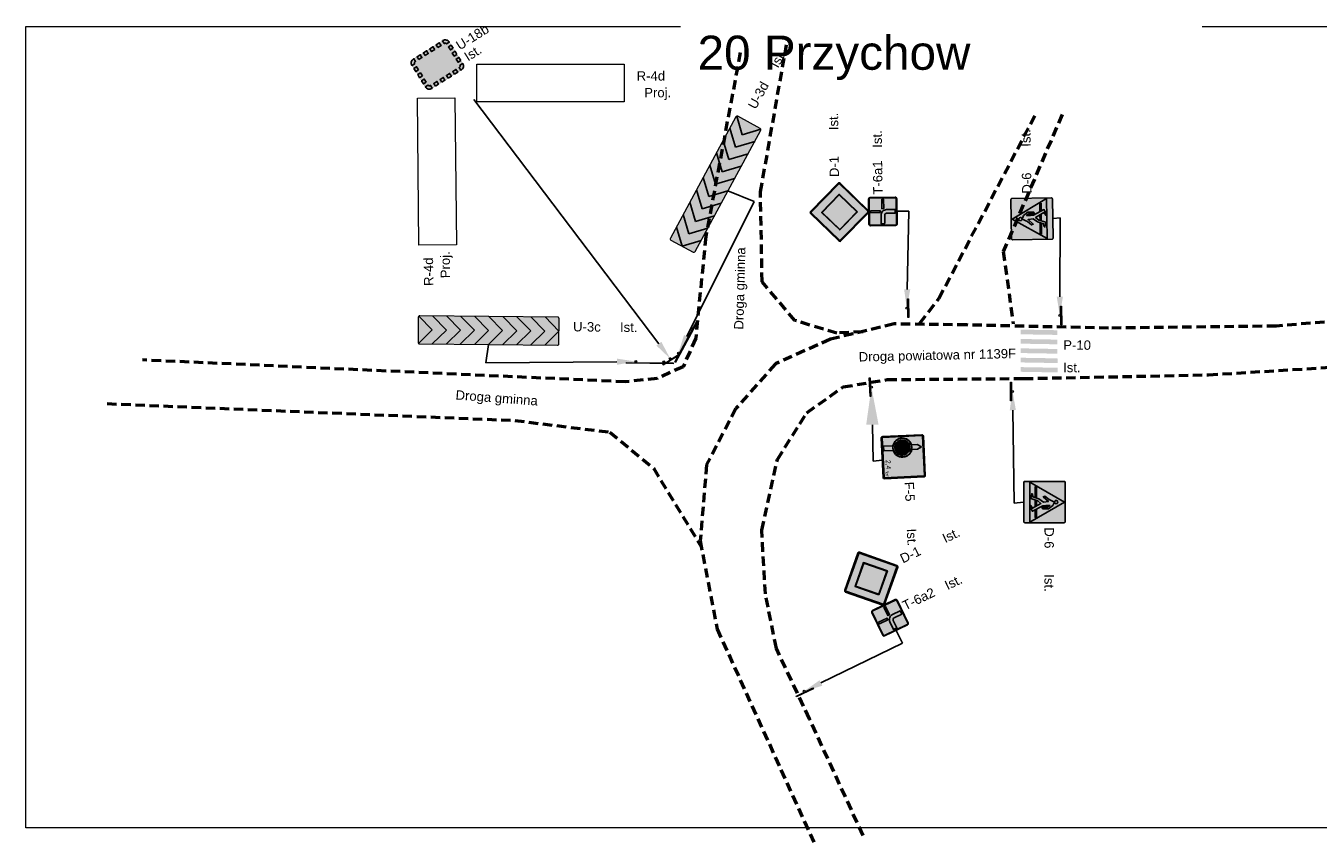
# Model space of a CAD drawing. Header units: millimetres. Extents: x -32728 to 3439, y -21222 to 1675.
# Tile 18 of 49: x 2292 to 2430, y -715 to -628. Entities that reach past the tile are written whole.
import ezdxf
from ezdxf import colors
from ezdxf.entities.mleader import LeaderData, LeaderLine
from ezdxf.enums import TextEntityAlignment as Align
from ezdxf.math import Vec2, Vec3

# ---------------------------------------------------------------- set-up
doc = ezdxf.new("R2010")
doc.units = ezdxf.units.MM
doc.linetypes.add('2', pattern=[1.5, 1, -0.5])
doc.layers.add('0  podklady', color=250, linetype='Continuous', lineweight=5, plot=False)
doc.layers.add('0 pomoc', color=61, linetype='Continuous', lineweight=30, plot=False)
for name, color, linetype, true_color in [('0_', 7, 'Continuous', 0x000000), ('ZWTraffic_Grey_0_0_0', 7, 'Continuous', 0x000000), ('ZWTraffic_Grey_1', 7, 'Continuous', 0x4c4c4c), ('ZWTraffic_Grey_2', 7, 'Continuous', 0xe1e1e1), ('ZWTraffic_Grey_255_255_255', 7, 'Continuous', 0xffffff), ('ZWTraffic_Grey_40', 7, 'Continuous', 0xbcbcbc), ('ZWTraffic_Grey_5', 7, 'Continuous', 0x1d1d1d)]:
    doc.layers.add(name, color=color, linetype=linetype, true_color=true_color)
doc.layers.add('10 znaki pionowe istniejące', color=251, linetype='Continuous', lineweight=15)
doc.layers.add('10 znaki pionowe projektowane', color=1, linetype='Continuous', lineweight=15)
doc.layers.add('2 krawedz jezdni', color=7, linetype='2', lineweight=50, true_color=0x000000)
doc.layers.add('4 wymiary', color=7, linetype='Continuous', lineweight=15, true_color=0x000000)
doc.styles.add('Drogowy', font='Drogowa.ttf')
doc.styles.add('plan', font='arial.ttf', dxfattribs={"height": 1})
doc.styles.get("Standard").update_dxf_attribs({"font": 'arial.ttf'})
picture_1 = doc.add_image_def('image25.png', size_in_pixel=(1885, 888))
picture_2 = doc.add_image_def('image89.png', size_in_pixel=(2967, 756))
picture_3 = doc.add_image_def('image90.png', size_in_pixel=(2967, 756))

# ---------------------------------------------------------------- blocks, each defined once
blk = doc.blocks.new('P_Opis_Poziome')
for tag, p in [('SYMBOL', (0, 0)), ('DŁUGOŚĆ', (0, -1.2)), ('STAN', (0, -2.4))]:
    blk.add_attdef(tag, p, '', height=1)
at = {"flags": 1}
for tag, p in [('Powierzchnia', (0, -3.6)), ('Powierzchnia_na_mb', (0, -4.8))]:
    blk.add_attdef(tag, p, '', height=1, dxfattribs=at)
blk = doc.blocks.new('Słupek')
h = blk.add_hatch(color=256)
h.paths.add_polyline_path([(-50, -5), (0, -5), (50, -5), (50, -10), (-50, -10)])
h.paths.add_polyline_path([(5, 0, 1), (-5, 0, 1)])
at = {"color": 7}
blk.add_lwpolyline([(-50, -5), (50, -5), (50, -10), (-50, -10)], close=True, dxfattribs=at)
blk.add_circle((0, 0), 5, dxfattribs=at)
blk = doc.blocks.new('P_Opis_Pionowe')
at = {"flags": 1}
for tag, p in [('Wielkość', (0, -1.2)), ('Odblaskowość', (0, -2.4)), ('Aktywny', (0, -3.6)), ('Ilość', (0, -4.8)), ('Dodatkowe', (0, -6)), ('Kilometraż', (0, -7.2)), ('NrDrogi', (0, -8.4))]:
    blk.add_attdef(tag, p, '', height=1, dxfattribs=at)
for tag, p in [('Symbol', (0, 0)), ('Stan', (5, 0))]:
    blk.add_attdef(tag, p, '', height=1)
blk = doc.blocks.new('D-6_')
at = {"layer": 'ZWTraffic_Grey_0_0_0'}
h = blk.add_hatch(color=256, dxfattribs=at)
h.dxf.hatch_style = 1
h.paths.add_polyline_path([(-175, 195), (-175, 177), (-74, 158), (-27, 306), (31, 373), (133, 194), (73, 157), (135, 157), (195, 192), (79, 414), (72, 481), (72, 565), (108, 517), (108, 393), (144, 414), (144, 535), (72, 628), (0, 661), (-54, 547), (-128, 461), (-111, 424), (-14, 535), (0, 427), (-67, 333), (-110, 204)])
h.paths.add_polyline_path([(-331, 252), (-317, 279), (-97, 279), (-106, 252)])
h.paths.add_polyline_path([(36, 697, 2.414214), (0, 661, 0.414214)])
h.paths.add_polyline_path([(162, 279), (176, 252), (331, 252), (317, 279)])
h.paths.add_polyline_path([(-33, 252), (-24, 279), (72, 279), (88, 252)])
at = {"layer": 'ZWTraffic_Grey_255_255_255'}
h = blk.add_hatch(color=256, dxfattribs=at)
h.dxf.hatch_style = 1
h.paths.add_polyline_path([(-450, 30, 0.414214), (-420, 0), (0, 0), (420, 0, 0.414214), (450, 30), (450, 870, 0.414214), (420, 900), (-420, 900, 0.414214), (-450, 870)])
h.paths.add_polyline_path([(-441, 30, 0.414214), (-420, 9), (420, 9, 0.414214), (441, 30), (441, 870, 0.414214), (420, 891), (-420, 891, 0.414214), (-441, 870)], flags=16)
h.paths.add_polyline_path([(-390, 240), (-390, 795), (-240, 795), (-240, 613), (90, 613), (90, 878), (293, 878), (293, 22), (90, 22), (90, 422), (-240, 422), (-240, 240)], flags=0)
h.paths.add_polyline_path([(-382, 248), (-382, 788), (-247, 788), (-247, 613), (-247, 248)], flags=0)
h = blk.add_hatch(color=256, dxfattribs=at)
h.dxf.hatch_style = 1
h.paths.add_polyline_path([(-426, 135), (0, 876), (426, 135)])
at = {"layer": 'ZWTraffic_Grey_5'}
h = blk.add_hatch(color=256, dxfattribs=at)
h.dxf.hatch_style = 1
h.paths.add_polyline_path([(-420, 9), (420, 9, 0.414214), (441, 30), (441, 870, 0.414214), (420, 891), (-420, 891, 0.414214), (-441, 870), (-441, 30, 0.414214)])
at = {"layer": 'ZWTraffic_Grey_0_0_0'}
for points in [[(-175, 195), (-175, 177), (-74, 158), (-27, 306), (31, 373), (133, 194), (73, 157), (135, 157), (195, 192), (79, 414), (72, 481), (72, 565), (108, 517), (108, 393), (144, 414), (144, 535), (72, 628), (0, 661), (-54, 547), (-128, 461), (-111, 424), (-14, 535), (0, 427), (-67, 333), (-110, 204)], [(-331, 252), (-317, 279), (-97, 279), (-106, 252)], [(-33, 252), (-24, 279), (72, 279), (88, 252)], [(162, 279), (176, 252), (331, 252), (317, 279)]]:
    blk.add_lwpolyline(points, close=True, dxfattribs=at)
blk.add_lwpolyline([(36, 697, 2.414214), (0, 661, 0.414214)], format="xyb", close=True, dxfattribs=at)
at = {"layer": 'ZWTraffic_Grey_255_255_255'}
blk.add_lwpolyline([(-420, 9), (420, 9, 0.414214), (441, 30), (441, 870, 0.414214), (420, 891), (-420, 891, 0.414214), (-441, 870), (-441, 30, 0.414214), (-420, 9)], format="xyb", close=True, dxfattribs=at)
blk.add_lwpolyline([(-426, 135), (0, 876), (426, 135)], close=True, dxfattribs=at)
at = {"layer": 'ZWTraffic_Grey_5', "const_width": 5}
blk.add_lwpolyline([(-420, 0), (420, 0, 0.414214), (450, 30), (450, 870, 0.414214), (420, 900), (-420, 900, 0.414214), (-450, 870), (-450, 30, 0.414214)], format="xyb", close=True, dxfattribs=at)
blk = doc.blocks.new('T-6a1_')
at = {"layer": 'ZWTraffic_Grey_0_0_0'}
h = blk.add_hatch(color=256, dxfattribs=at)
h.dxf.hatch_style = 1
h.paths.add_polyline_path([(-300, 30), (-300, 570, -0.414214), (-270, 600), (270, 600, -0.414214), (300, 570), (300, 30, -0.414214), (270, 0), (-270, 0, -0.414214)])
h.paths.add_polyline_path([(-290, 30), (-290, 570, -0.414214), (-270, 590), (270, 590, -0.414214), (290, 570), (290, 30, -0.414214), (270, 10), (-270, 10, -0.414214)], flags=16)
h.paths.add_polyline_path([(-260, 260), (-80, 260, -0.414214), (-40, 220), (-40, 40), (40, 40), (40, 220, 0.414214), (-80, 340), (-260, 340)], flags=0)
h.paths.add_polyline_path([(-20, 360), (20, 360), (20, 560), (-20, 560)], flags=0)
h.paths.add_polyline_path([(60, 280), (260, 280), (260, 320), (60, 320)], flags=0)
h = blk.add_hatch(color=256, dxfattribs=at)
h.paths.add_polyline_path([(-260, 260), (-80, 260, -0.414214), (-40, 220), (-40, 40), (40, 40), (40, 220, 0.414214), (-80, 340), (-260, 340)])
h.paths.add_polyline_path([(-20, 360), (20, 360), (20, 560), (-20, 560)])
h.paths.add_polyline_path([(60, 280), (260, 280), (260, 320), (60, 320)])
at = {"layer": 'ZWTraffic_Grey_40'}
blk.add_hatch(color=256, dxfattribs=at).paths.add_polyline_path([(-290, 30), (-290, 570, -0.414214), (-270, 590), (270, 590, -0.414214), (290, 570), (290, 30, -0.414214), (270, 10), (-270, 10, -0.414214)])
at = {"layer": 'ZWTraffic_Grey_0_0_0'}
for points in [[(270, 600), (-270, 600, 0.414214), (-300, 570), (-300, 30, 0.414214), (-270, 0), (270, 0, 0.414214), (300, 30), (300, 570, 0.414214)], [(-260, 260), (-80, 260, -0.414214), (-40, 220), (-40, 40), (40, 40), (40, 220, 0.414214), (-80, 340), (-260, 340)]]:
    blk.add_lwpolyline(points, format="xyb", close=True, dxfattribs=at)
for points in [[(20, 560), (-20, 560), (-20, 360), (20, 360)], [(260, 320), (60, 320), (60, 280), (260, 280)]]:
    blk.add_lwpolyline(points, close=True, dxfattribs=at)
at = {"layer": 'ZWTraffic_Grey_40'}
blk.add_lwpolyline([(270, 590), (-270, 590, 0.414214), (-290, 570), (-290, 30, 0.414214), (-270, 10), (270, 10, 0.414214), (290, 30), (290, 570, 0.414214), (270, 590)], format="xyb", close=True, dxfattribs=at)
blk = doc.blocks.new('D-1_')
at = {"layer": 'ZWTraffic_Grey_0_0_0'}
h = blk.add_hatch(color=256, dxfattribs=at)
h.dxf.hatch_style = 1
h.paths.add_polyline_path([(-615, 603), (-21, 9, 0.414214), (21, 9), (615, 603, 0.414214), (615, 645), (21, 1239, 0.414214), (-21, 1239), (-615, 645, 0.414214)])
h.paths.add_polyline_path([(-602, 615), (-8, 22, 0.414214), (8, 22), (602, 615, 0.414214), (602, 632), (8, 1226, 0.414214), (-8, 1226), (-602, 632, 0.414214)], flags=16)
h.paths.add_polyline_path([(0, 242), (-382, 624), (0, 1006), (382, 624)], flags=0)
h.paths.add_polyline_path([(0, 255), (-369, 624), (0, 993), (369, 624)], flags=0)
h = blk.add_hatch(color=256, dxfattribs=at)
h.dxf.hatch_style = 1
h.paths.add_polyline_path([(-381, 624), (0, 1006), (382, 624), (0, 242)])
h.paths.add_polyline_path([(-369, 624), (0, 993), (369, 624), (0, 255)], flags=16)
at = {"layer": 'ZWTraffic_Grey_2'}
h = blk.add_hatch(color=256, dxfattribs=at)
h.dxf.hatch_style = 1
h.paths.add_polyline_path([(0, 255), (369, 624), (0, 993), (-369, 624)])
at = {"layer": 'ZWTraffic_Grey_255_255_255'}
h = blk.add_hatch(color=256, dxfattribs=at)
h.dxf.hatch_style = 1
h.paths.add_polyline_path([(-602, 615, -0.414214), (-602, 632), (-8, 1226, -0.414214), (8, 1226), (602, 632, -0.414214), (602, 615), (8, 22, -0.414214), (-8, 22)])
h.paths.add_polyline_path([(-381, 624), (0, 1006), (382, 624), (0, 242)], flags=16)
h.paths.add_polyline_path([(-369, 624), (0, 993), (369, 624), (0, 255)], flags=0)
at = {"layer": 'ZWTraffic_Grey_0_0_0'}
for points in [[(21, 9), (615, 603, 0.414214), (615, 645), (21, 1239, 0.414214), (-21, 1239), (-615, 645, 0.414214), (-615, 603), (-21, 9, 0.414214)], [(8, 22), (602, 615, 0.414214), (602, 632), (8, 1226, 0.414214), (-8, 1226), (-602, 632, 0.414214), (-602, 615), (-8, 22, 0.414214), (8, 22)]]:
    blk.add_lwpolyline(points, format="xyb", close=True, dxfattribs=at)
for points in [[(0, 242), (382, 624), (0, 1006), (-381, 624), (0, 242)], [(0, 255), (369, 624), (0, 993), (-369, 624), (0, 255)]]:
    blk.add_lwpolyline(points, close=True, dxfattribs=at)
blk = doc.blocks.new('T-6a2_')
at = {"layer": 'ZWTraffic_Grey_0_0_0'}
h = blk.add_hatch(color=256, dxfattribs=at)
h.dxf.hatch_style = 1
h.paths.add_polyline_path([(-300, 30), (-300, 570, -0.414214), (-270, 600), (270, 600, -0.414214), (300, 570), (300, 30, -0.414214), (270, 0), (-270, 0, -0.414214)])
h.paths.add_polyline_path([(-290, 30), (-290, 570, -0.414214), (-270, 590), (270, 590, -0.414214), (290, 570), (290, 30, -0.414214), (270, 10), (-270, 10, -0.414214)], flags=16)
h.paths.add_polyline_path([(-40, 40), (40, 40), (40, 220, -0.414214), (80, 260), (260, 260), (260, 340), (80, 340, 0.414214), (-40, 220)], flags=0)
h.paths.add_polyline_path([(-20, 360), (20, 360), (20, 560), (-20, 560)], flags=0)
h.paths.add_polyline_path([(-260, 280), (-60, 280), (-60, 320), (-260, 320)], flags=0)
h = blk.add_hatch(color=256, dxfattribs=at)
h.dxf.hatch_style = 1
h.paths.add_polyline_path([(-40, 40), (40, 40), (40, 220, -0.414214), (80, 260), (260, 260), (260, 340), (80, 340, 0.414214), (-40, 220)])
h.paths.add_polyline_path([(-20, 360), (20, 360), (20, 560), (-20, 560)])
h.paths.add_polyline_path([(-260, 280), (-60, 280), (-60, 320), (-260, 320)])
at = {"layer": 'ZWTraffic_Grey_40'}
blk.add_hatch(color=256, dxfattribs=at).paths.add_polyline_path([(270, 590), (-270, 590, 0.414214), (-290, 570), (-290, 30, 0.414214), (-270, 10), (270, 10, 0.414214), (290, 30), (290, 570, 0.414214)])
at = {"layer": 'ZWTraffic_Grey_0_0_0'}
for points in [[(270, 600), (-270, 600, 0.414214), (-300, 570), (-300, 30, 0.414214), (-270, 0), (270, 0, 0.414214), (300, 30), (300, 570, 0.414214)], [(260, 260), (80, 260, 0.414214), (40, 220), (40, 40), (-40, 40), (-40, 220, -0.414214), (80, 340), (260, 340)]]:
    blk.add_lwpolyline(points, format="xyb", close=True, dxfattribs=at)
for points in [[(-20, 560), (20, 560), (20, 360), (-20, 360)], [(-260, 320), (-60, 320), (-60, 280), (-260, 280)]]:
    blk.add_lwpolyline(points, close=True, dxfattribs=at)
at = {"layer": 'ZWTraffic_Grey_40'}
blk.add_lwpolyline([(270, 590), (-270, 590, 0.414214), (-290, 570), (-290, 30, 0.414214), (-270, 10), (270, 10, 0.414214), (290, 30), (290, 570, 0.414214), (270, 590)], format="xyb", close=True, dxfattribs=at)
blk = doc.blocks.new('Słupek_x2')
for points in [[(5, 0, 1), (-5, 0, 1)], [(155, 0, 1), (145, 0, 1)], [(-50, -10), (200, -10), (200, -5), (-50, -5)]]:
    blk.add_hatch(color=252).paths.add_polyline_path(points)
at = {"color": 252}
blk.add_lwpolyline([(-50, -5), (200, -5), (200, -10), (-50, -10)], close=True, dxfattribs=at)
for centre in [(0, 0), (150, 0)]:
    blk.add_circle(centre, 5, dxfattribs=at)
blk = doc.blocks.new('U-3d_')
at = {"layer": 'ZWTraffic_Grey_1'}
h = blk.add_hatch(color=256, dxfattribs=at)
h.paths.add_polyline_path([(0, 600), (-300, 300), (0, 0), (300, 0), (0, 300), (300, 600)])
h.paths.add_polyline_path([(600, 600), (300, 300), (600, 0), (900, 0), (600, 300), (900, 600)])
h.paths.add_polyline_path([(-600, 600), (-900, 300), (-600, 0), (-300, 0), (-600, 300), (-300, 600)])
h.paths.add_polyline_path([(-1200, 600), (-1500, 300), (-1200, 0), (-900, 0), (-1200, 300), (-900, 600)])
h.paths.add_polyline_path([(1200, 300), (1491, 591, 0.198912), (1470, 600), (1200, 600), (900, 300), (1200, 0), (1470, 0, 0.198912), (1491, 9)])
at = {"layer": 'ZWTraffic_Grey_255_255_255'}
h = blk.add_hatch(color=256, dxfattribs=at)
h.paths.add_polyline_path([(900, 600), (600, 300), (900, 0), (1200, 0), (900, 300), (1200, 600)])
h.paths.add_polyline_path([(300, 600), (0, 300), (300, 0), (600, 0), (300, 300), (600, 600)])
h.paths.add_polyline_path([(-300, 600), (-600, 300), (-300, 0), (0, 0), (-300, 300), (0, 600)])
h.paths.add_polyline_path([(-900, 600), (-1200, 300), (-900, 0), (-600, 0), (-900, 300), (-600, 600)])
h.paths.add_polyline_path([(1500, 30), (1500, 570, 0.198912), (1491, 591), (1200, 300), (1491, 9, 0.198912)])
h.paths.add_polyline_path([(-1500, 300), (-1500, 30, 0.414214), (-1470, 0), (-1200, 0)])
h.paths.add_polyline_path([(-1470, 600, 0.414214), (-1500, 570), (-1500, 300), (-1200, 600)])
at = {"color": 254, "true_color": 0xeaeaea}
blk.add_lwpolyline([(1470, 600), (-1470, 600, 0.414214), (-1500, 570), (-1500, 30, 0.414214), (-1470, 0), (1470, 0, 0.414214), (1500, 30), (1500, 570, 0.414214)], format="xyb", close=True, dxfattribs=at)
at = {"layer": 'ZWTraffic_Grey_1'}
for p, q in [((-1200, 600), (-1500, 300)), ((-900, 600), (-1200, 300)), ((-600, 600), (-900, 300)), ((-300, 600), (-600, 300)), ((0, 600), (-300, 300)), ((300, 600), (0, 300)), ((600, 600), (300, 300)), ((900, 600), (600, 300)), ((1200, 600), (900, 300)), ((1491, 591), (1200, 300)), ((-1200, 0), (-1500, 300)), ((-900, 0), (-1200, 300)), ((-600, 0), (-900, 300)), ((-300, 0), (-600, 300)), ((0, 0), (-300, 300)), ((300, 0), (0, 300)), ((600, 0), (300, 300)), ((900, 0), (600, 300)), ((1200, 0), (900, 300)), ((1491, 9), (1200, 300))]:
    blk.add_line(p, q, dxfattribs=at)
blk = doc.blocks.new('U-3c_')
at = {"layer": 'ZWTraffic_Grey_1'}
h = blk.add_hatch(color=256, dxfattribs=at)
h.paths.add_polyline_path([(0, 0), (300, 300), (0, 600), (-300, 600), (0, 300), (-300, 0)])
h.paths.add_polyline_path([(-600, 0), (-300, 300), (-600, 600), (-900, 600), (-600, 300), (-900, 0)])
h.paths.add_polyline_path([(600, 0), (900, 300), (600, 600), (300, 600), (600, 300), (300, 0)])
h.paths.add_polyline_path([(1200, 0), (1500, 300), (1200, 600), (900, 600), (1200, 300), (900, 0)])
h.paths.add_polyline_path([(-1200, 300), (-1491, 9, 0.198912), (-1470, 0), (-1200, 0), (-900, 300), (-1200, 600), (-1470, 600, 0.198912), (-1491, 591)])
at = {"layer": 'ZWTraffic_Grey_255_255_255'}
h = blk.add_hatch(color=256, dxfattribs=at)
h.paths.add_polyline_path([(-900, 0), (-600, 300), (-900, 600), (-1200, 600), (-900, 300), (-1200, 0)])
h.paths.add_polyline_path([(-300, 0), (0, 300), (-300, 600), (-600, 600), (-300, 300), (-600, 0)])
h.paths.add_polyline_path([(300, 0), (600, 300), (300, 600), (0, 600), (300, 300), (0, 0)])
h.paths.add_polyline_path([(900, 0), (1200, 300), (900, 600), (600, 600), (900, 300), (600, 0)])
h.paths.add_polyline_path([(-1500, 570), (-1500, 30, 0.198912), (-1491, 9), (-1200, 300), (-1491, 591, 0.198912)])
h.paths.add_polyline_path([(1500, 300), (1500, 570, 0.414214), (1470, 600), (1200, 600)])
h.paths.add_polyline_path([(1470, 0, 0.414214), (1500, 30), (1500, 300), (1200, 0)])
at = {"color": 254, "true_color": 0xdddddd}
blk.add_lwpolyline([(-1470, 0), (1470, 0, 0.414214), (1500, 30), (1500, 570, 0.414214), (1470, 600), (-1470, 600, 0.414214), (-1500, 570), (-1500, 30, 0.414214)], format="xyb", close=True, dxfattribs=at)
at = {"layer": 'ZWTraffic_Grey_1'}
for p, q in [((-1491, 591), (-1200, 300)), ((-1200, 600), (-900, 300)), ((-900, 600), (-600, 300)), ((-600, 600), (-300, 300)), ((-300, 600), (0, 300)), ((0, 600), (300, 300)), ((300, 600), (600, 300)), ((600, 600), (900, 300)), ((900, 600), (1200, 300)), ((1200, 600), (1500, 300)), ((-1491, 9), (-1200, 300)), ((-1200, 0), (-900, 300)), ((-900, 0), (-600, 300)), ((-600, 0), (-300, 300)), ((-300, 0), (0, 300)), ((0, 0), (300, 300)), ((300, 0), (600, 300)), ((600, 0), (900, 300)), ((900, 0), (1200, 300)), ((1200, 0), (1500, 300))]:
    blk.add_line(p, q, dxfattribs=at)
blk = doc.blocks.new('U-18b_')
at = {"layer": '0_'}
h = blk.add_hatch(color=256, dxfattribs=at)
h.set_gradient(color1=(255, 255, 255), color2=(178, 178, 178), name='INVSPHERICAL')
h.paths.add_polyline_path([(-400, 562.5), (-400, 485.5), (-400, 408.5), (-400, 331.5), (-400, 254.5), (-400, 177.5), (-400, 100.5), (-400, 100, 0.4142136), (-370, 70), (-359, 70), (-279, 70), (-199, 70), (-119, 70), (-39, 70), (41, 70), (121, 70), (201, 70), (281, 70), (361, 70), (370, 70, 0.4142136), (400, 100), (400, 100.5), (400, 177.5), (400, 254.5), (400, 331.5), (400, 408.5), (400, 485.5), (400, 562.5), (400, 639.5), (400, 640, 0.4142136), (370, 670), (361, 670), (281, 670), (201, 670), (121, 670), (41, 670), (-39, 670), (-119, 670), (-199, 670), (-279, 670), (-359, 670), (-370, 670, 0.4142136), (-400, 640), (-400, 639.5)])
at = {"layer": 'ZWTraffic_Grey_1'}
h = blk.add_hatch(color=256, dxfattribs=at)
h.paths.add_polyline_path([(41, 670), (41, 740), (-39, 740), (-39, 670)])
h.paths.add_polyline_path([(281, 670), (361, 670), (361, 740), (281, 740)])
h.paths.add_polyline_path([(-199, 670), (-119, 670), (-119, 740), (-199, 740)])
h.paths.add_polyline_path([(-199, 0), (-119, 0), (-119, 70), (-199, 70)])
h.paths.add_polyline_path([(41, 0), (121, 0), (121, 70), (41, 70)])
h.paths.add_polyline_path([(41, 0), (121, 0), (121, 70), (41, 70)], flags=16)
h.paths.add_polyline_path([(121, 670), (201, 670), (201, 740), (121, 740)])
h.paths.add_polyline_path([(-359, 670), (-279, 670), (-279, 740), (-359, 740)])
h.paths.add_polyline_path([(-359, 0), (-279, 0), (-279, 70), (-359, 70)])
h.paths.add_polyline_path([(121, 0), (201, 0), (201, 70), (121, 70)])
h.paths.add_polyline_path([(-119, 0), (-39, 0), (-39, 70), (-119, 70)])
h.paths.add_polyline_path([(-119, 0), (-39, 0), (-39, 70), (-119, 70)], flags=16)
h.paths.add_polyline_path([(-39, 0), (41, 0), (41, 70), (-39, 70)])
h.paths.add_polyline_path([(281, 0), (361, 0), (361, 70), (281, 70)])
h.paths.add_polyline_path([(470, 254.5), (470, 331.5), (400, 331.5), (400, 254.5)])
h.paths.add_polyline_path([(470, 100.5), (470, 177.5), (400, 177.5), (400, 100.5)])
h.paths.add_polyline_path([(470, 562.5), (470, 639.5), (400, 639.5), (400, 562.5)])
h.paths.add_polyline_path([(470, 408.5), (470, 485.5), (400, 485.5), (400, 408.5)])
h.paths.add_polyline_path([(-400, 408.5), (-400, 485.5), (-470, 485.5), (-470, 408.5)])
h.paths.add_polyline_path([(-400, 562.5), (-400, 639.5), (-470, 639.5), (-470, 562.5)])
h.paths.add_polyline_path([(-400, 100.5), (-400, 177.5), (-470, 177.5), (-470, 100.5)])
h.paths.add_polyline_path([(-400, 254.5), (-400, 331.5), (-470, 331.5), (-470, 254.5)])
at = {"layer": 'ZWTraffic_Grey_255_255_255'}
h = blk.add_hatch(color=256, dxfattribs=at)
h.paths.add_polyline_path([(-470, 100, 0.4142136), (-370, 0), (-359, 0), (-359, 70), (-370, 70, -0.4142136), (-400, 100), (-400, 100.5), (-470, 100.5)])
h.paths.add_polyline_path([(-400, 639.5), (-400, 640, -0.4142136), (-370, 670), (-359, 670), (-359, 740), (-370, 740, 0.4142136), (-470, 640), (-470, 639.5)])
h.paths.add_polyline_path([(361, 670), (370, 670, -0.4142136), (400, 640), (400, 639.5), (470, 639.5), (470, 640, 0.4142136), (370, 740), (361, 740)])
h.paths.add_polyline_path([(361, 0), (370, 0, 0.4142136), (470, 100), (470, 100.5), (400, 100.5), (400, 100, -0.4142136), (370, 70), (361, 70)])
h.paths.add_polyline_path([(41, 0), (121, 0), (121, 70), (41, 70)])
h.paths.add_polyline_path([(121, 670), (121, 740), (41, 740), (41, 670)])
h.paths.add_polyline_path([(201, 0), (281, 0), (281, 70), (201, 70)])
h.paths.add_polyline_path([(-119, 0), (-39, 0), (-39, 70), (-119, 70)])
h.paths.add_polyline_path([(-279, 0), (-199, 0), (-199, 70), (-279, 70)])
h.paths.add_polyline_path([(-279, 670), (-199, 670), (-199, 740), (-279, 740)])
h.paths.add_polyline_path([(-119, 670), (-39, 670), (-39, 740), (-119, 740)])
h.paths.add_polyline_path([(201, 670), (281, 670), (281, 740), (201, 740)])
h.paths.add_polyline_path([(470, 485.5), (470, 562.5), (400, 562.5), (400, 485.5)])
h.paths.add_polyline_path([(470, 331.5), (470, 408.5), (400, 408.5), (400, 331.5)])
h.paths.add_polyline_path([(470, 177.5), (470, 254.5), (400, 254.5), (400, 177.5)])
h.paths.add_polyline_path([(-400, 177.5), (-400, 254.5), (-470, 254.5), (-470, 177.5)])
h.paths.add_polyline_path([(-400, 331.5), (-400, 408.5), (-470, 408.5), (-470, 331.5)])
h.paths.add_polyline_path([(-400, 485.5), (-400, 562.5), (-470, 562.5), (-470, 485.5)])
at = {"layer": '0_'}
for points in [[(-400, 639.5), (-400, 640, -0.4142136), (-370, 670), (-359, 670), (-359, 740), (-370, 740, 0.4142136), (-470, 640), (-470, 639.5)], [(361, 670), (370, 670, -0.4142136), (400, 640), (400, 639.5), (470, 639.5), (470, 640, 0.4142136), (370, 740), (361, 740)], [(-470, 100, 0.4142136), (-370, 0), (-359, 0), (-359, 70), (-370, 70, -0.4142136), (-400, 100), (-400, 100.5), (-470, 100.5)], [(361, 0), (370, 0, 0.4142136), (470, 100), (470, 100.5), (400, 100.5), (400, 100, -0.4142136), (370, 70), (361, 70)]]:
    blk.add_lwpolyline(points, format="xyb", close=True, dxfattribs=at)
for points in [[(-400, 485.5), (-400, 562.5), (-470, 562.5), (-470, 485.5)], [(-279, 670), (-199, 670), (-199, 740), (-279, 740)], [(-119, 670), (-39, 670), (-39, 740), (-119, 740)], [(121, 670), (121, 740), (41, 740), (41, 670)], [(201, 670), (281, 670), (281, 740), (201, 740)], [(470, 485.5), (470, 562.5), (400, 562.5), (400, 485.5)], [(-400, 331.5), (-400, 408.5), (-470, 408.5), (-470, 331.5)], [(470, 331.5), (470, 408.5), (400, 408.5), (400, 331.5)], [(-400, 177.5), (-400, 254.5), (-470, 254.5), (-470, 177.5)], [(-279, 0), (-199, 0), (-199, 70), (-279, 70)], [(-119, 0), (-39, 0), (-39, 70), (-119, 70)], [(41, 0), (121, 0), (121, 70), (41, 70)], [(201, 0), (281, 0), (281, 70), (201, 70)], [(470, 177.5), (470, 254.5), (400, 254.5), (400, 177.5)]]:
    blk.add_lwpolyline(points, close=True, dxfattribs=at)
at = {"layer": 'ZWTraffic_Grey_1', "const_width": 3}
blk.add_lwpolyline([(-370, 0, -0.4142136), (-470, 100), (-470, 640, -0.4429271), (-359, 740), (370, 740, -0.4127535), (470, 639.5), (470, 100, -0.4142136), (370, 0)], format="xyb", close=True, dxfattribs=at)
blk = doc.blocks.new('F-5_1_31339_')
at = {"layer": 'ZWTraffic_Grey_255_255_255'}
h = blk.add_hatch(color=256, dxfattribs=at)
h.dxf.hatch_style = 1
edge = h.paths.add_edge_path()
edge.add_line((-470, 0), (370, 0))
edge.add_ellipse((370, 30), major_axis=(30, 0), ratio=1, start_angle=270, end_angle=360)
edge.add_line((400, 30), (400, 870))
edge.add_ellipse((370, 870), major_axis=(30, 0), ratio=1, start_angle=0, end_angle=90)
edge.add_line((370, 900), (-470, 900))
edge.add_ellipse((-470, 870), major_axis=(30, 0), ratio=1, start_angle=90, end_angle=180)
edge.add_line((-500, 870), (-500, 30))
edge.add_ellipse((-470, 30), major_axis=(30, 0), ratio=1, start_angle=180, end_angle=270)
edge = h.paths.add_edge_path(flags=16)
edge.add_line((-470, 20), (370, 20))
edge.add_ellipse((370, 30), major_axis=(10, 0), ratio=1, start_angle=270, end_angle=360)
edge.add_line((380, 30), (380, 870))
edge.add_ellipse((370, 870), major_axis=(10, 0), ratio=1, start_angle=0, end_angle=90)
edge.add_line((370, 880), (-470, 880))
edge.add_ellipse((-470, 870), major_axis=(10, 0), ratio=1, start_angle=90, end_angle=180)
edge.add_line((-480, 870), (-480, 30))
edge.add_ellipse((-470, 30), major_axis=(10, 0), ratio=1, start_angle=180, end_angle=270)
h = blk.add_hatch(color=256, dxfattribs=at)
h.dxf.hatch_style = 1
edge = h.paths.add_edge_path()
edge.add_line((-245, 845), (-295, 758))
edge.add_line((-295, 758), (-295, 639))
edge.add_ellipse((-245, 440), major_axis=(205, 0), ratio=1, start_angle=104.1169, end_angle=255.883)
edge.add_line((-295, 241), (-295, 40))
edge.add_line((-295, 40), (-195, 40))
edge.add_line((-195, 40), (-195, 241))
edge.add_ellipse((-245, 440), major_axis=(205, 0), ratio=1, start_angle=284.117, end_angle=435.883)
edge.add_line((-195, 639), (-195, 758))
edge.add_line((-195, 758), (-245, 845))
edge = h.paths.add_edge_path(flags=16)
edge.add_ellipse((-245, 440), major_axis=(200, 0), ratio=1, start_angle=0, end_angle=360)
at = {"layer": 'ZWTraffic_Grey_5'}
h = blk.add_hatch(color=256, dxfattribs=at)
h.dxf.hatch_style = 1
edge = h.paths.add_edge_path()
edge.add_line((-470, 20), (370, 20))
edge.add_ellipse((370, 30), major_axis=(10, 0), ratio=1, start_angle=270, end_angle=360)
edge.add_line((380, 30), (380, 870))
edge.add_ellipse((370, 870), major_axis=(10, 0), ratio=1, start_angle=0, end_angle=90)
edge.add_line((370, 880), (-470, 880))
edge.add_ellipse((-470, 870), major_axis=(10, 0), ratio=1, start_angle=90, end_angle=180)
edge.add_line((-480, 870), (-480, 30))
edge.add_ellipse((-470, 30), major_axis=(10, 0), ratio=1, start_angle=180, end_angle=270)
edge = h.paths.add_edge_path(flags=16)
edge.add_line((-245, 845), (-295, 758))
edge.add_line((-295, 758), (-295, 639))
edge.add_ellipse((-245, 440), major_axis=(205, 0), ratio=1, start_angle=104.1169, end_angle=255.883)
edge.add_line((-295, 241), (-295, 40))
edge.add_line((-295, 40), (-195, 40))
edge.add_line((-195, 40), (-195, 241))
edge.add_ellipse((-245, 440), major_axis=(205, 0), ratio=1, start_angle=284.117, end_angle=435.883)
edge.add_line((-195, 639), (-195, 758))
edge.add_line((-195, 758), (-245, 845))
at = {"layer": '0_'}
blk.add_line((-245, 240), (-245, 240), dxfattribs=at)
at = {"layer": 'ZWTraffic_Grey_255_255_255'}
for points in [[(-470, 0), (370, 0, 0.414214), (400, 30), (400, 870, 0.414214), (370, 900), (-470, 900, 0.414214), (-500, 870), (-500, 30, 0.414214)], [(-245, 845), (-295, 758), (-295, 639, 0.779643), (-295, 241), (-295, 40), (-195, 40), (-195, 241, 0.779643), (-195, 639), (-195, 758)]]:
    blk.add_lwpolyline(points, format="xyb", close=True, dxfattribs=at)
blk.add_circle((-245, 440), 200, dxfattribs=at)
at = {"layer": 'ZWTraffic_Grey_5'}
blk.add_lwpolyline([(-470, 20), (370, 20, 0.414214), (380, 30), (380, 870, 0.414214), (370, 880), (-470, 880, 0.414214), (-480, 870), (-480, 30, 0.414214)], format="xyb", close=True, dxfattribs=at)
at = {"layer": 'ZWTraffic_Grey_255_255_255', "style": 'Drogowy'}
for s, insert, char_height, width, attachment_point in [('2,4', (201, 54), 102, 330, 9), ('km', (249, 54), 72, 123.71, 7)]:
    blk.add_mtext(s, dxfattribs=dict(at, insert=insert, char_height=char_height, width=width, attachment_point=attachment_point))
blk = doc.blocks.new('B-5Masa_31340_')
at = {"layer": 'ZWTraffic_Grey_0_0_0'}
h = blk.add_hatch(color=256, dxfattribs=at)
h.paths.add_polyline_path([(-293, 450), (-281, 450), (-281, 433), (-231, 433, 1), (-129, 433), (79, 433, 1), (191, 433), (270, 433), (270, 653), (248, 675), (-146, 675), (-169, 653), (-169, 630), (-226, 630), (-241, 562), (-281, 540), (-281, 461), (-293, 461)])
h.paths.add_polyline_path([(-226, 562), (-169, 562), (-169, 596), (-219, 596)], flags=16)
at = {"layer": 'ZWTraffic_Grey_1'}
h = blk.add_hatch(color=256, dxfattribs=at)
h.dxf.hatch_style = 1
h.paths.add_polyline_path([(-450, 450, 1), (450, 450, 1)])
h.paths.add_polyline_path([(-360, 450, 1), (360, 450, 1)], flags=16)
h.paths.add_polyline_path([(-293, 450), (-293, 461), (-281, 461), (-281, 540), (-241, 562), (-226, 630), (-169, 630), (-169, 653), (-146, 675), (248, 675), (270, 653), (270, 433), (191, 433, -1), (79, 433), (-129, 433, -1), (-231, 433), (-281, 433), (-281, 450)], flags=0)
h.paths.add_polyline_path([(-226, 562), (-219, 596), (-169, 596), (-169, 562)], flags=0)
at = {"layer": 'ZWTraffic_Grey_255_255_255'}
h = blk.add_hatch(color=256, dxfattribs=at)
h.paths.add_polyline_path([(-360, 450, -1), (360, 450, -1)])
h.paths.add_polyline_path([(-293, 450), (-281, 450), (-281, 433), (-231, 433, 1), (-129, 433), (79, 433, 1), (191, 433), (270, 433), (270, 653), (248, 675), (-146, 675), (-169, 653), (-169, 630), (-226, 630), (-241, 562), (-281, 540), (-281, 461), (-293, 461)], flags=16)
h.paths.add_polyline_path([(-226, 562), (-169, 562), (-169, 596), (-219, 596)], flags=0)
at = {"layer": 'ZWTraffic_Grey_1'}
blk.add_lwpolyline([(450, 450, 1), (-450, 450, 1)], format="xyb", close=True, dxfattribs=at)
at = {"layer": 'ZWTraffic_Grey_255_255_255'}
for points in [[(360, 450, 1), (-360, 450, 1)], [(-293, 461), (-293, 450), (-281, 450), (-281, 433), (-231, 433, 1), (-129, 433), (79, 433, 1), (191, 433), (270, 433), (270, 653), (248, 675), (-146, 675), (-169, 653), (-169, 630), (-226, 630), (-241, 562), (-281, 540), (-281, 461)]]:
    blk.add_lwpolyline(points, format="xyb", close=True, dxfattribs=at)
blk.add_lwpolyline([(-226, 562), (-219, 596), (-169, 596), (-169, 562)], close=True, dxfattribs=at)
at = {"layer": 'ZWTraffic_Grey_0_0_0', "style": 'Drogowy'}
blk.add_attdef('15T', text='', height=210, dxfattribs=at).set_placement((0, 150), align=Align.CENTER)
blk = doc.blocks.new('F-5_31340_')
at = {"layer": '0 pomoc'}
blk.add_blockref('F-5_1_31339_', (0, 0), dxfattribs=at)
ref = blk.add_blockref('B-5Masa_31340_', (-245, 240), dxfattribs=dict(at, xscale=0.4444444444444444, yscale=0.4444444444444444, zscale=0.4444444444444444))
ref.add_attrib('5t', '5 t', dxfattribs={"layer": 'ZWTraffic_Grey_0_0_0', "height": 93.3, "style": 'Drogowy'}).set_placement((-245, 307), align=Align.CENTER)

msp = doc.modelspace()

# ---------------------------------------------------------------- hatches: boundary and pattern name
h = msp.add_hatch(color=256)
h.paths.add_polyline_path([(2398.309, -664.87), (2402.231, -664.938), (2402.229, -664.438), (2398.306, -664.37)])
h.paths.add_polyline_path([(2398.303, -663.87), (2402.226, -663.938), (2402.223, -663.438), (2398.3, -663.37)])
h.paths.add_polyline_path([(2398.298, -662.87), (2402.22, -662.938), (2402.218, -662.438), (2398.295, -662.369)])
h.paths.add_polyline_path([(2398.292, -661.869), (2402.215, -661.938), (2402.212, -661.438), (2398.289, -661.369)])
h.paths.add_polyline_path([(2398.287, -660.869), (2402.21, -660.937), (2402.207, -660.437), (2398.284, -660.369)])

# ---------------------------------------------------------------- linework, layer by layer
at = {"layer": '2 krawedz jezdni', "color": 0}
for points in [[(2387.557, -659.681), (2389.59, -657.057), (2399.86, -637.489)], [(2402.716, -637.433), (2396.445, -652.046), (2397.509, -659.772)], [(2473.44, -656.127), (2441.137, -658.703), (2425.517, -659.99), (2407.657, -660.214), (2392.541, -659.878), (2384.815, -659.766), (2378.041, -661.39), (2372.163, -664.021), (2367.964, -668.78), (2364.829, -674.771), (2364.157, -682.888), (2365.948, -692.294), (2376.25, -715.024)], [(2381.512, -714.296), (2375.802, -701.867), (2372.275, -694.365), (2371.099, -688.543), (2370.707, -681.769), (2372.387, -674.211), (2375.522, -669.228), (2379.385, -666.485), (2384.088, -665.701), (2398.644, -665.589), (2418.295, -665.197), (2433.467, -664.245), (2449.702, -662.734), (2471.873, -660.886)], [(2300.972, -668.267), (2344.416, -670.058), (2354.538, -671.312), (2359.196, -675.164), (2364.302, -683.584)]]:
    msp.add_lwpolyline(points, dxfattribs=at)

# ---------------------------------------------------------------- block references
at = {"rotation": 359.6661857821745}
msp.add_blockref('P_Opis_Poziome', (2402.834, -662.51), dxfattribs=at).add_auto_attribs({'SYMBOL': 'P-10', 'STAN': 'Ist.'})
at = {"layer": '10 znaki pionowe istniejące'}
ref = msp.add_blockref('P_Opis_Pionowe', (2338.534, -630.608), dxfattribs=dict(at, rotation=32.00538320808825))
ref.add_attrib('Symbol', 'U-18b', (2338.534, -630.608), dxfattribs={"layer": '0', "height": 1, "rotation": 32.00538})
ref.add_attrib('Stan', 'Ist.', (2339.406, -631.788), dxfattribs={"layer": '0', "height": 1, "rotation": 32.00538})
for name, p, xscale, yscale, zscale, rotation in [('U-18b_', (2337.124, -633.672), 0.005, 0.005, 0.005, 32.00538320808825), ('U-3d_', (2367.107, -645.582), 0.005, 0.005, 0.005, 61.6069805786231), ('D-1_', (2382.115, -647.796), 0.004999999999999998, 0.004999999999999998, 0.004999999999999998, 90.82434282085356), ('T-6a1_', (2385.115, -647.753), 0.004999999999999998, 0.004999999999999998, 0.004999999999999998, 90.82434282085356), ('D-6_', (2401.756, -648.523), 0.005, 0.005, 0.005, 91.02303018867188), ('Słupek', (2386.165, -658.076), 0.01999999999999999, 0.01999999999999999, 0.01999999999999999, 90.82434282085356), ('Słupek', (2402.466, -658.859), 0.02, 0.02, 0.02, 91.02303018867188), ('U-3c_', (2341.589, -661.963), 0.004999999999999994, 0.004999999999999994, 0.004999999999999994, 359.4062826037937), ('Słupek_x2', (2361.824, -662.888), 0.02, 0.02, 0.02, 61.6069805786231), ('Słupek_x2', (2357.283, -663.774), 0.01999999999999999, 0.01999999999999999, 0.01999999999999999, 359.4062826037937), ('Słupek', (2360.956, -663.465), 0.02, 0.02, 0.02, 32.00538320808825), ('Słupek', (2382.398, -666.508), 0.02, 0.02, 0.02, 272.7702712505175), ('Słupek', (2397.432, -666.963), 0.02, 0.02, 0.02, 270.0000000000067), ('F-5_31340_', (2383.554, -674.28), 0.005, 0.005, 0.005, 272.7702712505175), ('D-6_', (2398.586, -678.755), 0.005, 0.005, 0.005, 270.0000000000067), ('D-1_', (2383.725, -689.744), 0.005, 0.005, 0.005, 25.62199594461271), ('T-6a2_', (2385.022, -692.449), 0.005, 0.005, 0.005, 25.62199594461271), ('Słupek', (2375.225, -698.923), 0.02, 0.02, 0.02, 25.62199594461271)]:
    msp.add_blockref(name, p, dxfattribs=dict(at, xscale=xscale, yscale=yscale, zscale=zscale, rotation=rotation))
for p, rotation, values in [((2378.942, -644.098), 90.82434282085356, {'Symbol': 'D-1', 'Stan': 'Ist.'}), ((2383.589, -645.975), 90.82434282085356, {'Symbol': 'T-6a1', 'Stan': 'Ist.'}), ((2399.458, -645.863), 91.02303018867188, {'Symbol': 'D-6', 'Stan': 'Ist.'}), ((2350.604, -660.557), 359.4062826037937, {'Symbol': 'U-3c', 'Stan': 'Ist.'}), ((2385.92, -676.618), 272.7702712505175, {'Symbol': 'F-5', 'Stan': 'Ist.'}), ((2400.836, -681.455), 270.0000000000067, {'Symbol': 'D-6', 'Stan': 'Ist.'}), ((2385.752, -685.312), 25.62199594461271, {'Symbol': 'D-1', 'Stan': 'Ist.'}), ((2385.997, -690.319), 25.62199594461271, {'Symbol': 'T-6a2', 'Stan': 'Ist.'})]:
    msp.add_blockref('P_Opis_Pionowe', p, dxfattribs=dict(at, rotation=rotation)).add_auto_attribs(values)
at = {"layer": '10 znaki pionowe projektowane'}
ref = msp.add_blockref('P_Opis_Pionowe', (2357.387, -633.826), dxfattribs=dict(at, rotation=0.3068258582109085))
ref.add_attrib('Symbol', 'R-4d', (2357.387, -633.826), dxfattribs={"layer": '0', "height": 1, "rotation": 9360.30683})
ref.add_attrib('Stan', 'Proj.', (2358.192, -635.609), dxfattribs={"layer": '0', "height": 1, "rotation": 9360.30683})
ref = msp.add_blockref('P_Opis_Pionowe', (2335.731, -655.707), dxfattribs=dict(at, rotation=90.87976455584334))
ref.add_attrib('Symbol', 'R-4d', (2335.731, -655.707), dxfattribs={"layer": '0', "height": 1, "rotation": 9810.87976})
ref.add_attrib('Stan', 'Proj.', (2337.506, -654.883), dxfattribs={"layer": '0', "height": 1, "rotation": 9810.87976})

# ---------------------------------------------------------------- texts
at = {"layer": '4 wymiary', "char_height": 1, "width": 16.73043, "attachment_point": 1, "style": 'plan'}
for s, insert, rotation in [('Droga gminna', (2367.754, -660.356), 88.56034), ('Droga powiatowa nr 1139F', (2381.03, -662.777), 1.27447), ('Droga gminna', (2338.134, -666.821), 355.76764)]:
    msp.add_mtext(s, dxfattribs=dict(at, insert=insert, rotation=rotation))

# ---------------------------------------------------------------- pictures from other files: only their frames are drawn
at = {"layer": '0  podklady'}
image = msp.add_image(picture_1, insert=(2292.299, -713.493), size_in_units=(181.367, 85.44), dxfattribs=at)
image.dxf.flags = 7
at = {"layer": '10 znaki pionowe projektowane'}
image = msp.add_image(picture_2, insert=(2340.357, -636.082), size_in_units=(15.698, 4), rotation=0, dxfattribs=at)
image.dxf.flags = 7
image = msp.add_image(picture_3, insert=(2338.176, -651.342), size_in_units=(15.698, 4), rotation=90.57294, dxfattribs=at)
image.dxf.flags = 7

# ---------------------------------------------------------------- leaders
at = {"layer": '10 znaki pionowe istniejące'}
ml = msp.add_multileader_mtext('Standard', dxfattribs=at)
ml.set_content('', color=256)
ml.set_leader_properties()
ml.build(insert=Vec2(0, 0))
ml.multileader.update_dxf_attribs({"has_dogleg": 0, "arrow_head_size": 2})
ctx = ml.context
ctx.base_point, ctx.arrow_head_size, ctx.plane_origin = Vec3(2336.037, -635.848), 2, Vec3(-133.671, 78.18)
ctx.text_align_type = 2
notes = []
notes.append((ctx, [(0, (1, 1, 0), (2348.037, -635.848), (-1, 0), 8, [(0, [(2360.956, -663.465)], 256, [])])]))
ctx.mtext.insert, ctx.mtext.alignment, ctx.mtext.flow_direction = Vec3(2338.037, -633.848), 3, 5
ml = msp.add_multileader_mtext('Standard', dxfattribs=at)
ml.set_content('', color=256)
ml.set_leader_properties()
ml.build(insert=Vec2(0, 0))
ml.multileader.update_dxf_attribs({"has_dogleg": 0, "arrow_head_size": 2})
ctx = ml.context
ctx.base_point, ctx.arrow_head_size, ctx.plane_origin = Vec3(2363.107, -645.582), 2, Vec3(-133.671, 78.18)
ctx.text_align_type = 2
notes.append((ctx, [(0, (1, 1, 0), (2375.107, -645.582), (-1, 0), 8, [(0, [(2361.824, -662.888), (2369.907, -646.701)], 256, [])])]))
ctx.mtext.insert, ctx.mtext.alignment, ctx.mtext.flow_direction = Vec3(2365.107, -643.582), 3, 5
ml = msp.add_multileader_mtext('Standard', dxfattribs=at)
ml.set_content('', color=256)
ml.set_leader_properties()
ml.build(insert=Vec2(0, 0))
ml.multileader.update_dxf_attribs({"has_dogleg": 0, "arrow_head_size": 2})
ctx = ml.context
ctx.base_point, ctx.arrow_head_size, ctx.plane_origin = Vec3(2381.115, -647.753), 2, Vec3(-133.671, 78.18)
ctx.text_align_type = 2
notes.append((ctx, [(0, (1, 1, 0), (2393.115, -647.753), (-1, 0), 8, [(0, [(2386.165, -658.076), (2386.375, -647.753)], 256, [])])]))
ctx.mtext.insert, ctx.mtext.alignment, ctx.mtext.flow_direction = Vec3(2383.115, -645.753), 3, 5
ml = msp.add_multileader_mtext('Standard', dxfattribs=at)
ml.set_content('', color=256)
ml.set_leader_properties()
ml.build(insert=Vec2(0, 0))
ml.multileader.update_dxf_attribs({"has_dogleg": 0, "arrow_head_size": 2})
ctx = ml.context
ctx.base_point, ctx.arrow_head_size, ctx.plane_origin = Vec3(2397.756, -648.523), 2, Vec3(-133.671, 78.18)
ctx.text_align_type = 2
notes.append((ctx, [(0, (1, 1, 0), (2409.756, -648.523), (-1, 0), 8, [(0, [(2402.466, -658.859), (2402.499, -648.457)], 256, [])])]))
ctx.mtext.insert, ctx.mtext.alignment, ctx.mtext.flow_direction = Vec3(2399.756, -646.523), 3, 5
ml = msp.add_multileader_mtext('Standard', dxfattribs=at)
ml.set_content('', color=256)
ml.set_leader_properties()
ml.build(insert=Vec2(0, 0))
ml.multileader.update_dxf_attribs({"has_dogleg": 0, "arrow_head_size": 2})
ctx = ml.context
ctx.base_point, ctx.arrow_head_size, ctx.plane_origin = Vec3(2337.589, -661.963), 2, Vec3(-133.671, 78.18)
ctx.text_align_type = 2
notes.append((ctx, [(0, (1, 1, 0), (2349.589, -661.963), (-1, 0), 8, [(0, [(2357.283, -663.774), (2341.31, -663.923)], 256, [])])]))
ctx.mtext.insert, ctx.mtext.alignment, ctx.mtext.flow_direction = Vec3(2339.589, -659.963), 3, 5
ml = msp.add_multileader_mtext('Standard', dxfattribs=at)
ml.set_content('', color=256)
ml.set_leader_properties()
ml.build(insert=Vec2(0, 0))
ml.multileader.update_dxf_attribs({"has_dogleg": 0})
ctx = ml.context
ctx.base_point, ctx.plane_origin = Vec3(2379.554, -674.28), Vec3(-133.671, 78.18)
notes.append((ctx, [(0, (1, 1, 0), (2391.554, -674.28), (-1, 0), 8, [(0, [(2382.398, -666.508), (2382.592, -674.389)], 256, [])])]))
ctx.mtext.insert, ctx.mtext.flow_direction = Vec3(2381.554, -672.28), 5
ml = msp.add_multileader_mtext('Standard', dxfattribs=at)
ml.set_content('', color=256)
ml.set_leader_properties()
ml.build(insert=Vec2(0, 0))
ml.multileader.update_dxf_attribs({"has_dogleg": 0, "arrow_head_size": 2})
ctx = ml.context
ctx.base_point, ctx.arrow_head_size, ctx.plane_origin = Vec3(2394.586, -678.755), 2, Vec3(-133.671, 78.18)
ctx.text_align_type = 2
notes.append((ctx, [(0, (1, 1, 0), (2406.586, -678.755), (-1, 0), 8, [(0, [(2397.432, -666.963), (2397.607, -678.86)], 256, [])])]))
ctx.mtext.insert, ctx.mtext.alignment, ctx.mtext.flow_direction = Vec3(2396.586, -676.755), 3, 5
ml = msp.add_multileader_mtext('Standard', dxfattribs=at)
ml.set_content('', color=256)
ml.set_leader_properties()
ml.build(insert=Vec2(0, 0))
ml.multileader.update_dxf_attribs({"has_dogleg": 0, "arrow_head_size": 2})
ctx = ml.context
ctx.base_point, ctx.arrow_head_size, ctx.plane_origin = Vec3(2381.022, -692.449), 2, Vec3(-133.671, 78.18)
ctx.text_align_type = 2
notes.append((ctx, [(0, (1, 1, 0), (2393.022, -692.449), (-1, 0), 8, [(0, [(2375.225, -698.923), (2385.722, -693.814)], 256, [])])]))
ctx.mtext.insert, ctx.mtext.alignment, ctx.mtext.flow_direction = Vec3(2383.022, -690.449), 3, 5
for ctx, leaders in notes:
    for number, flags, end, landing, length, lines in leaders:
        leader = LeaderData()
        leader.index, (leader.has_last_leader_line, leader.has_dogleg_vector, leader.attachment_direction) = number, flags
        leader.last_leader_point, leader.dogleg_vector, leader.dogleg_length = Vec3(end), Vec3(landing), length
        for number, points, colour, breaks in lines:
            line = LeaderLine()
            line.index, line.vertices, line.color, line.breaks = number, Vec3.list(points), colors.encode_raw_color(colour), breaks
            leader.lines.append(line)
        ctx.leaders.append(leader)

# ---------------------------------------------------------------- next in the draw order: texts
at = {"layer": '0  podklady', "color": 1, "insert": (2363.872, -629.027), "char_height": 3.636, "width": 51.91881, "attachment_point": 1, "bg_fill": 2}
msp.add_mtext('20 Przychow', dxfattribs=at)

# ---------------------------------------------------------------- next in the draw order: linework, layer by layer
at = {"layer": '2 krawedz jezdni', "color": 0}
for points in [[(2381.501, -660.608), (2378.724, -660.742), (2374.245, -659.399), (2370.752, -655.278), (2370.573, -645.693), (2373.349, -630.017)], [(2368.423, -630.824), (2364.75, -650.441), (2363.675, -661.28), (2362.332, -664.325), (2359.555, -665.579), (2356.151, -665.938), (2304.734, -663.609)]]:
    msp.add_lwpolyline(points, dxfattribs=at)

# ---------------------------------------------------------------- next in the draw order: block references
at = {"layer": '10 znaki pionowe istniejące', "rotation": 61.6069805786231}
msp.add_blockref('P_Opis_Pionowe', (2370.067, -636.951), dxfattribs=at).add_auto_attribs({'Symbol': 'U-3d', 'Stan': 'Ist.'})

doc.saveas('drawing.dxf')
